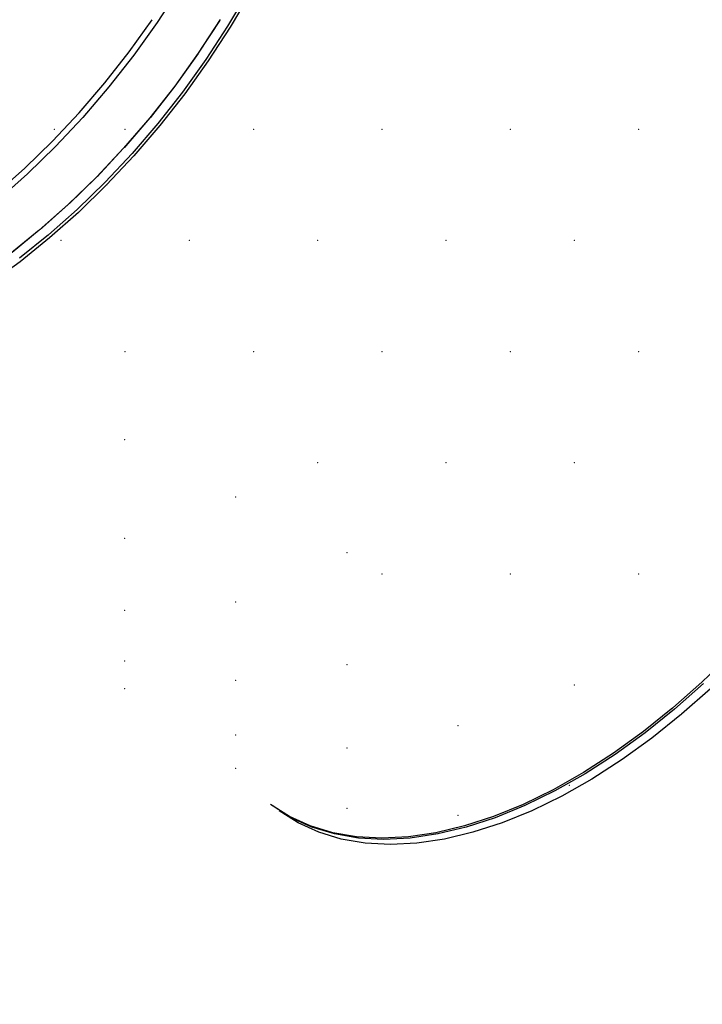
# Model space of a CAD drawing. Header units: millimetres. Extents: x 1798021 to 1815325, y -2500 to 6534.
# Tile 42 of 98: x 1805442 to 1805575, y 4723 to 4914. Entities that reach past the tile are written whole.
import ezdxf

# ---------------------------------------------------------------- set-up
doc = ezdxf.new("R2010")
doc.units = ezdxf.units.MM
doc.header["$MEASUREMENT"] = 0
doc.linetypes.add('Wipeout_Contour', pattern=[1000, 0, -1000])
for name, color, linetype in [('3 - SVĚTLA.3D', 7, 'Continuous'), ('4 - PRVKY ZÁMEČNICKÉ.3D', 7, 'Continuous'), ('Nové_4 - ZDIVO - STĚNY NENOSNÉ.3D', 7, 'Continuous'), ('Nové_Výplně - Povrchové', 7, 'Continuous'), ('Výplně - Povrchové', 7, 'Continuous')]:
    doc.layers.add(name, color=color, linetype=linetype)

# ---------------------------------------------------------------- blocks, each defined once
blk = doc.blocks.new('Řez_16', base_point=(1118812.4, 0))
at = {"color": 254, "linetype": 'Wipeout_Contour', "lineweight": 0, "ltscale": 287125239.6871727}
blk.add_wipeout([(1803569.96, 4604.29), (1803525.66, 4536.08), (1803600.03, 4385.91), (1808975.02, 5237.22), (1808974.93, 5239.5), (1808975.11, 5243.28), (1808975.65, 5246.61), (1808976.55, 5249.45), (1808977.79, 5251.81), (1808979.37, 5253.65), (1808981.29, 5254.98), (1808982.91, 5255.98), (1808983.01, 5256.01), (1808983.32, 5256.23), (1809116.02, 5337.76), (1805901.11, 4943.02), (1805926.98, 4927.12), (1805927.29, 4926.9), (1805927.39, 4926.87), (1805929.02, 4925.87), (1805930.93, 4924.54), (1805932.51, 4922.7), (1805933.76, 4920.34), (1805934.65, 4917.5), (1805935.19, 4914.17), (1805935.37, 4910.4), (1805935.2, 4906.19), (1805934.67, 4901.57), (1805933.78, 4896.58), (1805932.55, 4891.24), (1805930.97, 4885.58), (1805929.06, 4879.65), (1805926.84, 4873.47), (1805924.31, 4867.1), (1805921.48, 4860.55), (1805918.39, 4853.88), (1805915.04, 4847.13), (1805911.46, 4840.33), (1805907.67, 4833.54), (1805903.69, 4826.79), (1805899.55, 4820.12), (1805895.27, 4813.57), (1805890.88, 4807.19), (1805886.4, 4801.02), (1805881.87, 4795.08), (1805877.31, 4789.43), (1805872.75, 4784.09), (1805868.22, 4779.1), (1805863.74, 4774.48), (1805859.35, 4770.27), (1805855.07, 4766.49), (1805850.92, 4763.17), (1805846.94, 4760.32), (1805843.14, 4757.97), (1805839.56, 4756.12), (1805836.2, 4754.8), (1805833.1, 4754), (1805830.27, 4753.73), (1805827.74, 4754), (1805825.5, 4754.8), (1805823.88, 4755.8), (1805823.56, 4756.01), (1805823.47, 4756.05), (1805674.54, 4847.55), (1805672.67, 4848.84), (1805672.1, 4849.05), (1805662.34, 4855.05), (1805660.42, 4856.37), (1805658.84, 4858.22), (1805657.6, 4860.57), (1805656.7, 4863.42), (1805656.16, 4866.74), (1805655.98, 4870.52), (1805656.15, 4874.73), (1805656.69, 4879.35), (1805657.57, 4884.34), (1805658.81, 4889.68), (1805660.38, 4895.33), (1805662.29, 4901.27), (1805664.51, 4907.44), (1805667.05, 4913.82), (1805667.25, 4914.3), (1805621.97, 4908.74), (1805623.24, 4906.19), (1805624.91, 4901.57), (1805626.12, 4896.58), (1805626.89, 4891.24), (1805627.19, 4885.58), (1805627.03, 4879.65), (1805626.41, 4873.47), (1805625.34, 4867.1), (1805623.81, 4860.55), (1805621.85, 4853.88), (1805619.46, 4847.13), (1805616.65, 4840.33), (1805613.45, 4833.54), (1805609.87, 4826.79), (1805605.93, 4820.12), (1805601.67, 4813.57), (1805597.1, 4807.19), (1805592.25, 4801.02), (1805587.16, 4795.08), (1805581.86, 4789.43), (1805576.37, 4784.09), (1805570.74, 4779.1), (1805564.99, 4774.48), (1805559.17, 4770.27), (1805553.3, 4766.49), (1805547.43, 4763.17), (1805541.58, 4760.32), (1805535.81, 4757.97), (1805530.13, 4756.12), (1805524.6, 4754.8), (1805519.23, 4754), (1805514.07, 4753.73), (1805509.14, 4754), (1805504.48, 4754.8), (1805500.12, 4756.12), (1805496.08, 4757.97), (1805492.39, 4760.32), (1805491.06, 4761.32), (1805490.88, 4761.47), (1805490.73, 4761.57), (1805369.32, 4853.07), (1805368.26, 4853.98), (1805367.33, 4854.57), (1805359.37, 4860.57), (1805356.05, 4863.42), (1805353.11, 4866.74), (1805350.59, 4870.52), (1805348.49, 4874.73), (1805348.34, 4875.15), (1805203.57, 4857.37), (1805200.87, 4850.4), (1805197.56, 4843.28), (1805193.79, 4836.4), (1805189.59, 4829.78), (1805184.96, 4823.47), (1805179.95, 4817.52), (1805174.59, 4811.95), (1805168.91, 4806.8), (1805162.94, 4802.1), (1805156.72, 4797.89), (1805150.29, 4794.18), (1805143.69, 4791.01), (1805136.96, 4788.38), (1805130.14, 4786.33), (1805123.27, 4784.85), (1805116.4, 4783.95), (1805109.57, 4783.66), (1805102.81, 4783.95), (1805096.18, 4784.85), (1805089.71, 4786.33), (1805083.44, 4788.38), (1805077.41, 4791.01), (1805076.44, 4791.53), (1805076.24, 4791.64), (1805076.2, 4791.66), (1805002.45, 4831.18)], dxfattribs=at).dxf.layer = 'Výplně - Povrchové'
at = {"color": 254, "linetype": 'Wipeout_Contour', "lineweight": 0, "ltscale": 10843146.4861059}
blk.add_wipeout([(1808975.02, 5237.22), (1803600.03, 4385.91), (1803604.58, 4376.71), (1808976.2, 5227.49), (1808975.64, 5230.68), (1808975.1, 5235.29)], dxfattribs=at).dxf.layer = 'Výplně - Povrchové'
blk = doc.blocks.new('Řez_20', base_point=(1118812.4, 0))
at = {"color": 254, "linetype": 'Wipeout_Contour', "lineweight": 0, "ltscale": 412533108.0059386}
blk.add_wipeout([(1800920.22, 500), (1804497.49, 500), (1804497.49, 2600), (1805397.49, 2600), (1805397.49, 500), (1806676.49, 500), (1806676.49, 502.46), (1806976.49, 502.46), (1806976.49, 500), (1809927.49, 500), (1809927.49, 2600), (1810827.49, 2600), (1810827.49, 500), (1812755.49, 500), (1812755.49, 2087.56), (1811335.88, 5601.22), (1810067.73, 5400.37), (1810067.73, 5390.19), (1810003.47, 5390.19), (1809952.96, 5382.19), (1809956.06, 5382.19), (1809956.06, 5304.84), (1809959.69, 5298.21), (1809962.99, 5291.1), (1809965.82, 5283.8), (1809968.14, 5276.36), (1809969.95, 5268.83), (1809971.23, 5261.25), (1809971.98, 5253.67), (1809972.19, 5246.14), (1809971.86, 5238.7), (1809970.99, 5231.4), (1809969.59, 5224.29), (1809967.67, 5217.4), (1809965.23, 5210.78), (1809962.3, 5204.47), (1809958.89, 5198.52), (1809955.02, 5192.95), (1809950.71, 5187.8), (1809946, 5183.11), (1809940.91, 5178.89), (1809935.48, 5175.19), (1809929.73, 5172.01), (1809923.93, 5168.9), (1809923.73, 5168.82), (1809922.48, 5168.13), (1809834.1, 5120.76), (1809834.07, 5120.75), (1809833.86, 5120.63), (1809832.89, 5120.12), (1809826.87, 5117.49), (1809820.6, 5115.43), (1809814.13, 5113.95), (1809807.49, 5113.06), (1809800.74, 5112.76), (1809793.9, 5113.06), (1809787.03, 5113.95), (1809780.16, 5115.43), (1809773.34, 5117.49), (1809766.61, 5120.12), (1809760.01, 5123.29), (1809753.58, 5127), (1809747.36, 5131.21), (1809741.39, 5135.91), (1809735.71, 5141.06), (1809730.35, 5146.63), (1809725.34, 5152.58), (1809720.72, 5158.89), (1809716.51, 5165.5), (1809712.74, 5172.39), (1809709.43, 5179.51), (1809706.61, 5186.81), (1809704.28, 5194.25), (1809702.48, 5201.78), (1809701.19, 5209.36), (1809700.45, 5216.94), (1809700.24, 5224.47), (1809700.57, 5231.91), (1809701.43, 5239.21), (1809702.83, 5246.32), (1809704.76, 5253.21), (1809707.19, 5259.83), (1809710.13, 5266.13), (1809713.54, 5272.09), (1809717.41, 5277.66), (1809721.71, 5282.81), (1809726.42, 5287.5), (1809731.51, 5291.72), (1809736.95, 5295.42), (1809742.7, 5298.6), (1809743.66, 5299.11), (1809743.7, 5299.13), (1809743.91, 5299.24), (1809774.39, 5315.58), (1809774.39, 5353.91), (1809533.29, 5315.72), (1809533.29, 5305.87), (1809535.67, 5302.83), (1809540.24, 5296.45), (1809544.51, 5289.91), (1809548.44, 5283.24), (1809552.02, 5276.49), (1809555.22, 5269.69), (1809558.03, 5262.9), (1809560.42, 5256.14), (1809562.39, 5249.47), (1809563.91, 5242.93), (1809564.99, 5236.55), (1809565.61, 5230.37), (1809565.77, 5224.44), (1809565.46, 5218.79), (1809564.7, 5213.45), (1809563.48, 5208.45), (1809561.82, 5203.84), (1809559.72, 5199.63), (1809557.19, 5195.85), (1809554.26, 5192.53), (1809550.93, 5189.68), (1809542.97, 5183.68), (1809542.04, 5183.09), (1809540.98, 5182.18), (1809419.57, 5090.68), (1809419.42, 5090.58), (1809419.24, 5090.43), (1809417.92, 5089.43), (1809414.22, 5087.08), (1809410.18, 5085.23), (1809405.82, 5083.91), (1809401.16, 5083.11), (1809396.23, 5082.84), (1809391.07, 5083.11), (1809385.71, 5083.91), (1809380.17, 5085.23), (1809374.5, 5087.08), (1809368.72, 5089.43), (1809362.88, 5092.28), (1809357, 5095.6), (1809351.14, 5099.38), (1809345.31, 5103.59), (1809339.56, 5108.2), (1809333.93, 5113.2), (1809328.44, 5118.54), (1809323.14, 5124.19), (1809318.05, 5130.12), (1809313.2, 5136.3), (1809308.63, 5142.68), (1809304.37, 5149.22), (1809300.44, 5155.89), (1809296.86, 5162.65), (1809293.65, 5169.44), (1809290.85, 5176.24), (1809288.45, 5182.99), (1809286.49, 5189.66), (1809284.96, 5196.2), (1809283.89, 5202.58), (1809283.27, 5208.76), (1809283.11, 5214.69), (1809283.42, 5220.35), (1809284.18, 5225.69), (1809285.4, 5230.68), (1809287.06, 5235.29), (1809289.16, 5239.5), (1809291.69, 5243.28), (1809294.62, 5246.6), (1809297.95, 5249.45), (1809299.27, 5250.45), (1809299.43, 5250.55), (1809299.6, 5250.7), (1809346.65, 5286.16), (1809231.35, 5267.9), (1809233.99, 5262.9), (1809237.34, 5256.14), (1809240.43, 5249.47), (1809243.26, 5242.93), (1809245.79, 5236.55), (1809248.01, 5230.37), (1809249.92, 5224.44), (1809251.5, 5218.79), (1809252.73, 5213.45), (1809253.62, 5208.45), (1809254.15, 5203.84), (1809254.32, 5199.63), (1809254.14, 5195.85), (1809253.6, 5192.53), (1809252.71, 5189.68), (1809251.46, 5187.33), (1809249.88, 5185.48), (1809247.97, 5184.16), (1809238.2, 5178.16), (1809237.63, 5177.95), (1809235.76, 5176.66), (1809086.83, 5085.16), (1809086.74, 5085.12), (1809086.43, 5084.91), (1809084.8, 5083.91), (1809082.57, 5083.11), (1809080.03, 5082.84), (1809077.2, 5083.11), (1809074.1, 5083.91), (1809070.74, 5085.23), (1809067.16, 5087.08), (1809063.36, 5089.43), (1809059.38, 5092.28), (1809055.23, 5095.6), (1809050.95, 5099.38), (1809046.56, 5103.59), (1809042.08, 5108.2), (1809037.55, 5113.2), (1809032.99, 5118.54), (1809028.43, 5124.19), (1809023.9, 5130.12), (1809019.42, 5136.3), (1809015.03, 5142.68), (1809010.75, 5149.22), (1809006.61, 5155.89), (1809002.63, 5162.65), (1808998.84, 5169.44), (1808995.26, 5176.24), (1808991.91, 5182.99), (1808988.82, 5189.66), (1808986, 5196.2), (1808983.46, 5202.58), (1808981.24, 5208.76), (1808979.33, 5214.69), (1808977.76, 5220.35), (1808976.52, 5225.69), (1808976.2, 5227.49), (1803604.58, 4376.71)], dxfattribs=at).dxf.layer = 'Nové_Výplně - Povrchové'
blk = doc.blocks.new('Řez_63', base_point=(1118812.4, 0))
at = {"color": 254, "linetype": 'Wipeout_Contour', "lineweight": 0, "ltscale": 9027859.914567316}
blk.add_wipeout([(1805515.8, 4979.73), (1805515.8, 4974.96), (1805598.23, 4912.84), (1805596.33, 4915.47), (1805600.4, 4915.97)], dxfattribs=at).dxf.layer = 'Výplně - Povrchové'
at = {"color": 254, "linetype": 'Wipeout_Contour', "lineweight": 0, "ltscale": 7221925.812758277}
blk.add_wipeout([(1805472.92, 4920.37), (1805468.65, 4913.82), (1805476.61, 4907.82), (1805480.88, 4914.37)], dxfattribs=at).dxf.layer = 'Výplně - Povrchové'
at = {"color": 254, "linetype": 'Wipeout_Contour', "lineweight": 0, "ltscale": 12639135.31396117}
blk.add_wipeout([(1805515.8, 4974.96), (1805515.8, 4969.54), (1805625.53, 4886.83), (1805625.23, 4892.49), (1805606.22, 4906.81), (1805602.41, 4906.34), (1805598.23, 4912.84)], dxfattribs=at).dxf.layer = 'Výplně - Povrchové'
at = {"color": 254, "linetype": 'Wipeout_Contour', "lineweight": 0, "ltscale": 7221908.076411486}
blk.add_wipeout([(1805468.65, 4913.82), (1805464.08, 4907.44), (1805472.05, 4901.44), (1805476.61, 4907.82)], dxfattribs=at).dxf.layer = 'Výplně - Povrchové'
at = {"color": 254, "linetype": 'Wipeout_Contour', "lineweight": 0, "ltscale": 7222309.379344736}
blk.add_wipeout([(1805515.8, 4963.48), (1805625.37, 4880.9), (1805625.53, 4886.83), (1805515.8, 4969.54)], dxfattribs=at).dxf.layer = 'Výplně - Povrchové'
at = {"color": 254, "linetype": 'Wipeout_Contour', "lineweight": 0, "ltscale": 7221889.182776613}
blk.add_wipeout([(1805464.08, 4907.44), (1805459.24, 4901.27), (1805467.2, 4895.27), (1805472.05, 4901.44)], dxfattribs=at).dxf.layer = 'Výplně - Povrchové'
at = {"color": 254, "linetype": 'Wipeout_Contour', "lineweight": 0, "ltscale": 7222308.539866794}
blk.add_wipeout([(1805515.8, 4963.48), (1805515.8, 4956.84), (1805624.76, 4874.72), (1805625.37, 4880.9)], dxfattribs=at).dxf.layer = 'Výplně - Povrchové'
at = {"color": 254, "linetype": 'Wipeout_Contour', "lineweight": 0, "ltscale": 7221869.248330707}
blk.add_wipeout([(1805459.24, 4901.27), (1805454.15, 4895.33), (1805462.11, 4889.33), (1805467.2, 4895.27)], dxfattribs=at).dxf.layer = 'Výplně - Povrchové'
at = {"color": 254, "linetype": 'Wipeout_Contour', "lineweight": 0, "ltscale": 7222306.779349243}
blk.add_wipeout([(1805515.8, 4956.84), (1805515.8, 4949.65), (1805623.68, 4868.35), (1805624.76, 4874.72)], dxfattribs=at).dxf.layer = 'Výplně - Povrchové'
at = {"color": 254, "linetype": 'Wipeout_Contour', "lineweight": 0, "ltscale": 7221848.395966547}
blk.add_wipeout([(1805454.15, 4895.33), (1805448.85, 4889.68), (1805456.81, 4883.68), (1805462.11, 4889.33)], dxfattribs=at).dxf.layer = 'Výplně - Povrchové'
at = {"color": 254, "linetype": 'Wipeout_Contour', "lineweight": 0, "ltscale": 7222304.108724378}
blk.add_wipeout([(1805623.68, 4868.35), (1805515.8, 4949.65), (1805515.8, 4941.96), (1805622.16, 4861.8)], dxfattribs=at).dxf.layer = 'Výplně - Povrchové'
at = {"color": 254, "linetype": 'Wipeout_Contour', "lineweight": 0, "ltscale": 7221826.754235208}
blk.add_wipeout([(1805448.85, 4889.68), (1805443.36, 4884.34), (1805451.32, 4878.34), (1805456.81, 4883.68)], dxfattribs=at).dxf.layer = 'Výplně - Povrchové'
at = {"color": 254, "linetype": 'Wipeout_Contour', "lineweight": 0, "ltscale": 7222300.544523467}
blk.add_wipeout([(1805515.8, 4933.81), (1805620.19, 4855.13), (1805622.16, 4861.8), (1805515.8, 4941.96)], dxfattribs=at).dxf.layer = 'Výplně - Povrchové'
at = {"color": 254, "linetype": 'Wipeout_Contour', "lineweight": 0, "ltscale": 7221804.456553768}
blk.add_wipeout([(1805443.36, 4884.34), (1805437.72, 4879.35), (1805445.69, 4873.35), (1805451.32, 4878.34)], dxfattribs=at).dxf.layer = 'Výplně - Povrchové'
at = {"color": 254, "linetype": 'Wipeout_Contour', "lineweight": 0, "ltscale": 7222296.108794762}
blk.add_wipeout([(1805620.19, 4855.13), (1805515.8, 4933.81), (1805515.8, 4925.25), (1805617.8, 4848.38)], dxfattribs=at).dxf.layer = 'Výplně - Povrchové'
at = {"color": 254, "linetype": 'Wipeout_Contour', "lineweight": 0, "ltscale": 7221781.640383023}
blk.add_wipeout([(1805437.72, 4879.35), (1805431.98, 4874.73), (1805439.94, 4868.73), (1805445.69, 4873.35)], dxfattribs=at).dxf.layer = 'Výplně - Povrchové'
at = {"color": 254, "linetype": 'Wipeout_Contour', "lineweight": 0, "ltscale": 144434248.2675597}
blk.add_wipeout([(1805350.17, 4899.05), (1805350.01, 4893.24), (1805350.31, 4887.7), (1805351.06, 4882.46), (1805352.25, 4877.57), (1805353.88, 4873.05), (1805355.94, 4868.92), (1805358.42, 4865.22), (1805361.29, 4861.96), (1805362.43, 4860.99), (1805364.19, 4859.87), (1805368.15, 4858.06), (1805372.43, 4856.76), (1805376.99, 4855.97), (1805381.82, 4855.71), (1805386.88, 4855.97), (1805392.14, 4856.76), (1805397.56, 4858.06), (1805403.12, 4859.87), (1805408.78, 4862.17), (1805414.51, 4864.96), (1805420.27, 4868.22), (1805426.02, 4871.92), (1805431.72, 4876.05), (1805437.36, 4880.57), (1805442.88, 4885.46), (1805448.26, 4890.7), (1805453.45, 4896.24), (1805458.44, 4902.05), (1805463.19, 4908.11), (1805467.67, 4914.36), (1805471.85, 4920.77), (1805475.7, 4927.31), (1805479.21, 4933.92), (1805482.35, 4940.58), (1805485.1, 4947.24), (1805487.45, 4953.86), (1805489.37, 4960.4), (1805490.87, 4966.81), (1805491.92, 4973.06), (1805492.52, 4979.11), (1805492.68, 4984.93), (1805492.38, 4990.47), (1805491.63, 4995.7), (1805490.44, 5000.6), (1805488.81, 5005.12), (1805486.75, 5009.25), (1805484.27, 5012.95), (1805481.4, 5016.2), (1805480.26, 5017.18), (1805478.5, 5018.3), (1805474.54, 5020.11), (1805470.27, 5021.41), (1805465.7, 5022.19), (1805460.87, 5022.45), (1805455.81, 5022.19), (1805450.56, 5021.41), (1805445.13, 5020.11), (1805439.57, 5018.3), (1805433.91, 5015.99), (1805428.18, 5013.2), (1805422.43, 5009.95), (1805416.68, 5006.25), (1805410.97, 5002.12), (1805405.34, 4997.6), (1805399.81, 4992.7), (1805394.44, 4987.47), (1805389.24, 4981.93), (1805384.25, 4976.11), (1805379.5, 4970.06), (1805375.03, 4963.81), (1805370.85, 4957.4), (1805366.99, 4950.86), (1805363.48, 4944.24), (1805360.34, 4937.58), (1805357.59, 4930.92), (1805355.25, 4924.31), (1805353.32, 4917.77), (1805351.83, 4911.36), (1805350.77, 4905.11)], dxfattribs=at).dxf.layer = 'Výplně - Povrchové'
at = {"color": 254, "linetype": 'Wipeout_Contour', "lineweight": 0, "ltscale": 9027804.751691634}
blk.add_wipeout([(1805515.8, 4923.08), (1805506.85, 4923.08), (1805614.99, 4841.58), (1805617.8, 4848.38), (1805515.8, 4925.25)], dxfattribs=at).dxf.layer = 'Výplně - Povrchové'
at = {"color": 254, "linetype": 'Wipeout_Contour', "lineweight": 0, "ltscale": 7222237.171545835}
blk.add_wipeout([(1805493.59, 4933.08), (1805490.38, 4926.29), (1805611.79, 4834.79), (1805614.99, 4841.58)], dxfattribs=at).dxf.layer = 'Výplně - Povrchové'
at = {"color": 254, "linetype": 'Wipeout_Contour', "lineweight": 0, "ltscale": 10832939.38396027}
blk.add_wipeout([(1805480.79, 4914.23), (1805482.33, 4913.07), (1805486.23, 4919.67), (1805484.69, 4920.83), (1805483.88, 4919.45), (1805480.88, 4914.37)], dxfattribs=at).dxf.layer = 'Výplně - Povrchové'
at = {"color": 254, "linetype": 'Wipeout_Contour', "lineweight": 0, "ltscale": 7222223.532023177}
blk.add_wipeout([(1805490.38, 4926.29), (1805486.8, 4919.54), (1805608.21, 4828.04), (1805611.79, 4834.79)], dxfattribs=at).dxf.layer = 'Výplně - Povrchové'
at = {"color": 254, "linetype": 'Wipeout_Contour', "lineweight": 0, "ltscale": 9027428.284554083}
blk.add_wipeout([(1805476.61, 4907.82), (1805476.57, 4907.75), (1805478.11, 4906.59), (1805482.33, 4913.07), (1805480.79, 4914.23)], dxfattribs=at).dxf.layer = 'Výplně - Povrchové'
at = {"color": 254, "linetype": 'Wipeout_Contour', "lineweight": 0, "ltscale": 7222208.431223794}
blk.add_wipeout([(1805482.87, 4912.87), (1805604.27, 4821.37), (1805608.21, 4828.04), (1805486.8, 4919.54)], dxfattribs=at).dxf.layer = 'Výplně - Povrchové'
at = {"color": 254, "linetype": 'Wipeout_Contour', "lineweight": 0, "ltscale": 7221926.948012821}
blk.add_wipeout([(1805476.57, 4907.75), (1805472.04, 4901.44), (1805473.59, 4900.27), (1805478.11, 4906.59)], dxfattribs=at).dxf.layer = 'Výplně - Povrchové'
at = {"color": 254, "linetype": 'Wipeout_Contour', "lineweight": 0, "ltscale": 7222191.962245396}
blk.add_wipeout([(1805482.87, 4912.87), (1805478.6, 4906.32), (1805600.01, 4814.82), (1805604.27, 4821.37)], dxfattribs=at).dxf.layer = 'Výplně - Povrchové'
at = {"color": 254, "linetype": 'Wipeout_Contour', "lineweight": 0, "ltscale": 7221908.243231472}
blk.add_wipeout([(1805472.04, 4901.44), (1805467.25, 4895.33), (1805468.79, 4894.16), (1805473.59, 4900.27)], dxfattribs=at).dxf.layer = 'Výplně - Povrchové'
at = {"color": 254, "linetype": 'Wipeout_Contour', "lineweight": 0, "ltscale": 7222174.226619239}
blk.add_wipeout([(1805478.6, 4906.32), (1805474.04, 4899.94), (1805595.44, 4808.44), (1805600.01, 4814.82)], dxfattribs=at).dxf.layer = 'Výplně - Povrchové'
at = {"color": 254, "linetype": 'Wipeout_Contour', "lineweight": 0, "ltscale": 9027362.091785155}
blk.add_wipeout([(1805467.2, 4895.27), (1805462.21, 4889.45), (1805463.75, 4888.29), (1805468.79, 4894.16), (1805467.25, 4895.33)], dxfattribs=at).dxf.layer = 'Výplně - Povrchové'
at = {"color": 254, "linetype": 'Wipeout_Contour', "lineweight": 0, "ltscale": 7222155.333684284}
blk.add_wipeout([(1805469.19, 4893.77), (1805590.6, 4802.27), (1805595.44, 4808.44), (1805474.04, 4899.94)], dxfattribs=at).dxf.layer = 'Výplně - Povrchové'
at = {"color": 254, "linetype": 'Wipeout_Contour', "lineweight": 0, "ltscale": 10832800.77133958}
blk.add_wipeout([(1805457.38, 4884.29), (1805456.96, 4883.85), (1805458.5, 4882.69), (1805463.75, 4888.29), (1805462.21, 4889.45), (1805462.11, 4889.33)], dxfattribs=at).dxf.layer = 'Výplně - Povrchové'
at = {"color": 254, "linetype": 'Wipeout_Contour', "lineweight": 0, "ltscale": 7222135.399913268}
blk.add_wipeout([(1805464.1, 4887.83), (1805585.51, 4796.33), (1805590.6, 4802.27), (1805469.19, 4893.77)], dxfattribs=at).dxf.layer = 'Výplně - Povrchové'
at = {"color": 254, "linetype": 'Wipeout_Contour', "lineweight": 0, "ltscale": 9027309.620968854}
blk.add_wipeout([(1805451.54, 4878.55), (1805453.07, 4877.4), (1805458.5, 4882.69), (1805456.96, 4883.85), (1805456.81, 4883.68)], dxfattribs=at).dxf.layer = 'Výplně - Povrchové'
at = {"color": 254, "linetype": 'Wipeout_Contour', "lineweight": 0, "ltscale": 7222114.548194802}
blk.add_wipeout([(1805458.8, 4882.18), (1805580.2, 4790.68), (1805585.51, 4796.33), (1805464.1, 4887.83)], dxfattribs=at).dxf.layer = 'Výplně - Povrchové'
at = {"color": 254, "linetype": 'Wipeout_Contour', "lineweight": 0, "ltscale": 9027282.069063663}
blk.add_wipeout([(1805445.97, 4873.6), (1805447.49, 4872.46), (1805453.07, 4877.4), (1805451.54, 4878.55), (1805451.32, 4878.34)], dxfattribs=at).dxf.layer = 'Výplně - Povrchové'
at = {"color": 254, "linetype": 'Wipeout_Contour', "lineweight": 0, "ltscale": 7222092.907075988}
blk.add_wipeout([(1805458.8, 4882.18), (1805453.31, 4876.84), (1805574.71, 4785.34), (1805580.2, 4790.68)], dxfattribs=at).dxf.layer = 'Výplně - Povrchové'
at = {"color": 254, "linetype": 'Wipeout_Contour', "lineweight": 0, "ltscale": 9027253.865259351}
blk.add_wipeout([(1805440.3, 4869.02), (1805441.8, 4867.89), (1805447.49, 4872.46), (1805445.97, 4873.6), (1805445.69, 4873.35)], dxfattribs=at).dxf.layer = 'Výplně - Povrchové'
at = {"color": 254, "linetype": 'Wipeout_Contour', "lineweight": 0, "ltscale": 7222070.609970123}
blk.add_wipeout([(1805447.68, 4871.85), (1805569.08, 4780.35), (1805574.71, 4785.34), (1805453.31, 4876.84)], dxfattribs=at).dxf.layer = 'Výplně - Povrchové'
at = {"color": 254, "linetype": 'Wipeout_Contour', "lineweight": 0, "ltscale": 7222047.794334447}
blk.add_wipeout([(1805447.68, 4871.85), (1805441.93, 4867.23), (1805563.33, 4775.73), (1805569.08, 4780.35)], dxfattribs=at).dxf.layer = 'Výplně - Povrchové'
at = {"color": 254, "linetype": 'Wipeout_Contour', "lineweight": 0, "ltscale": 7222024.600822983}
blk.add_wipeout([(1805441.93, 4867.23), (1805436.1, 4863.02), (1805557.51, 4771.52), (1805563.33, 4775.73)], dxfattribs=at).dxf.layer = 'Výplně - Povrchové'
at = {"color": 254, "linetype": 'Wipeout_Contour', "lineweight": 0, "ltscale": 7222316.901723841}
blk.add_wipeout([(1805575.05, 4785.09), (1805569.41, 4780.1), (1805570.74, 4779.1), (1805576.37, 4784.09)], dxfattribs=at).dxf.layer = 'Výplně - Povrchové'
at = {"color": 254, "linetype": 'Wipeout_Contour', "lineweight": 0, "ltscale": 7222001.172428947}
blk.add_wipeout([(1805436.1, 4863.02), (1805430.23, 4859.24), (1805551.64, 4767.74), (1805557.51, 4771.52)], dxfattribs=at).dxf.layer = 'Výplně - Povrchové'
at = {"color": 254, "linetype": 'Wipeout_Contour', "lineweight": 0, "ltscale": 7222294.086583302}
blk.add_wipeout([(1805569.41, 4780.1), (1805563.66, 4775.48), (1805564.99, 4774.48), (1805570.74, 4779.1)], dxfattribs=at).dxf.layer = 'Výplně - Povrchové'
at = {"color": 254, "linetype": 'Wipeout_Contour', "lineweight": 0, "ltscale": 7221977.653556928}
blk.add_wipeout([(1805430.23, 4859.24), (1805424.36, 4855.92), (1805545.77, 4764.42), (1805551.64, 4767.74)], dxfattribs=at).dxf.layer = 'Výplně - Povrchové'
at = {"color": 254, "linetype": 'Wipeout_Contour', "lineweight": 0, "ltscale": 7222270.893526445}
blk.add_wipeout([(1805563.66, 4775.48), (1805557.84, 4771.27), (1805559.17, 4770.27), (1805564.99, 4774.48)], dxfattribs=at).dxf.layer = 'Výplně - Povrchové'
at = {"color": 254, "linetype": 'Wipeout_Contour', "lineweight": 0, "ltscale": 7221954.189235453}
blk.add_wipeout([(1805418.52, 4853.07), (1805539.92, 4761.57), (1805545.77, 4764.42), (1805424.36, 4855.92)], dxfattribs=at).dxf.layer = 'Výplně - Povrchové'
at = {"color": 254, "linetype": 'Wipeout_Contour', "lineweight": 0, "ltscale": 7222247.465534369}
blk.add_wipeout([(1805551.97, 4767.49), (1805553.3, 4766.49), (1805559.17, 4770.27), (1805557.84, 4771.27)], dxfattribs=at).dxf.layer = 'Výplně - Povrchové'
at = {"color": 254, "linetype": 'Wipeout_Contour', "lineweight": 0, "ltscale": 7221930.924080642}
blk.add_wipeout([(1805418.52, 4853.07), (1805412.74, 4850.72), (1805534.15, 4759.22), (1805539.92, 4761.57)], dxfattribs=at).dxf.layer = 'Výplně - Povrchové'
at = {"color": 254, "linetype": 'Wipeout_Contour', "lineweight": 0, "ltscale": 7222223.947037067}
blk.add_wipeout([(1805551.97, 4767.49), (1805546.1, 4764.17), (1805547.43, 4763.17), (1805553.3, 4766.49)], dxfattribs=at).dxf.layer = 'Výplně - Povrchové'
at = {"color": 254, "linetype": 'Wipeout_Contour', "lineweight": 0, "ltscale": 7221908.001554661}
blk.add_wipeout([(1805407.07, 4848.87), (1805528.47, 4757.37), (1805534.15, 4759.22), (1805412.74, 4850.72)], dxfattribs=at).dxf.layer = 'Výplně - Povrchové'
at = {"color": 254, "linetype": 'Wipeout_Contour', "lineweight": 0, "ltscale": 7222200.483023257}
blk.add_wipeout([(1805546.1, 4764.17), (1805540.26, 4761.32), (1805541.58, 4760.32), (1805547.43, 4763.17)], dxfattribs=at).dxf.layer = 'Výplně - Povrchové'
at = {"color": 254, "linetype": 'Wipeout_Contour', "lineweight": 0, "ltscale": 7221885.562961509}
blk.add_wipeout([(1805401.53, 4847.55), (1805522.94, 4756.05), (1805528.47, 4757.37), (1805407.07, 4848.87)], dxfattribs=at).dxf.layer = 'Výplně - Povrchové'
at = {"color": 254, "linetype": 'Wipeout_Contour', "lineweight": 0, "ltscale": 7222177.218143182}
blk.add_wipeout([(1805540.26, 4761.32), (1805534.48, 4758.97), (1805535.81, 4757.97), (1805541.58, 4760.32)], dxfattribs=at).dxf.layer = 'Výplně - Povrchové'
at = {"color": 254, "linetype": 'Wipeout_Contour', "lineweight": 0, "ltscale": 7221863.746638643}
blk.add_wipeout([(1805396.17, 4846.75), (1805517.57, 4755.25), (1805522.94, 4756.05), (1805401.53, 4847.55)], dxfattribs=at).dxf.layer = 'Výplně - Povrchové'
at = {"color": 254, "linetype": 'Wipeout_Contour', "lineweight": 0, "ltscale": 7222154.295834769}
blk.add_wipeout([(1805528.81, 4757.12), (1805530.13, 4756.12), (1805535.81, 4757.97), (1805534.48, 4758.97)], dxfattribs=at).dxf.layer = 'Výplně - Povrchové'
at = {"color": 254, "linetype": 'Wipeout_Contour', "lineweight": 0, "ltscale": 7221842.687087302}
blk.add_wipeout([(1805391.01, 4846.48), (1805512.41, 4754.98), (1805517.57, 4755.25), (1805396.17, 4846.75)], dxfattribs=at).dxf.layer = 'Výplně - Povrchové'
at = {"color": 254, "linetype": 'Wipeout_Contour', "lineweight": 0, "ltscale": 7222131.857404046}
blk.add_wipeout([(1805528.81, 4757.12), (1805523.27, 4755.8), (1805524.6, 4754.8), (1805530.13, 4756.12)], dxfattribs=at).dxf.layer = 'Výplně - Povrchové'
at = {"color": 254, "linetype": 'Wipeout_Contour', "lineweight": 0, "ltscale": 7221822.514144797}
blk.add_wipeout([(1805391.01, 4846.48), (1805386.08, 4846.75), (1805507.48, 4755.25), (1805512.41, 4754.98)], dxfattribs=at).dxf.layer = 'Výplně - Povrchové'
at = {"color": 254, "linetype": 'Wipeout_Contour', "lineweight": 0, "ltscale": 7222110.041189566}
blk.add_wipeout([(1805523.27, 4755.8), (1805517.9, 4755), (1805519.23, 4754), (1805524.6, 4754.8)], dxfattribs=at).dxf.layer = 'Výplně - Povrchové'
at = {"color": 254, "linetype": 'Wipeout_Contour', "lineweight": 0, "ltscale": 7221803.352184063}
blk.add_wipeout([(1805386.08, 4846.75), (1805381.42, 4847.55), (1805502.83, 4756.05), (1805507.48, 4755.25)], dxfattribs=at).dxf.layer = 'Výplně - Povrchové'
at = {"color": 254, "linetype": 'Wipeout_Contour', "lineweight": 0, "ltscale": 7222088.981691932}
blk.add_wipeout([(1805512.74, 4754.73), (1805514.07, 4753.73), (1805519.23, 4754), (1805517.9, 4755)], dxfattribs=at).dxf.layer = 'Výplně - Povrchové'
at = {"color": 254, "linetype": 'Wipeout_Contour', "lineweight": 0, "ltscale": 7221785.319346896}
blk.add_wipeout([(1805381.42, 4847.55), (1805377.06, 4848.87), (1805498.46, 4757.37), (1805502.83, 4756.05)], dxfattribs=at).dxf.layer = 'Výplně - Povrchové'
at = {"color": 254, "linetype": 'Wipeout_Contour', "lineweight": 0, "ltscale": 7222068.808748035}
blk.add_wipeout([(1805512.74, 4754.73), (1805507.82, 4755), (1805509.14, 4754), (1805514.07, 4753.73)], dxfattribs=at).dxf.layer = 'Výplně - Povrchové'
at = {"color": 254, "linetype": 'Wipeout_Contour', "lineweight": 0, "ltscale": 7221768.526815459}
blk.add_wipeout([(1805373.02, 4850.72), (1805494.42, 4759.22), (1805498.46, 4757.37), (1805377.06, 4848.87)], dxfattribs=at).dxf.layer = 'Výplně - Povrchové'
at = {"color": 254, "linetype": 'Wipeout_Contour', "lineweight": 0, "ltscale": 7222049.646730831}
blk.add_wipeout([(1805507.82, 4755), (1805503.16, 4755.8), (1805504.48, 4754.8), (1805509.14, 4754)], dxfattribs=at).dxf.layer = 'Výplně - Povrchové'
at = {"color": 254, "linetype": 'Wipeout_Contour', "lineweight": 0, "ltscale": 7221753.078126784}
blk.add_wipeout([(1805373.02, 4850.72), (1805369.32, 4853.07), (1805490.73, 4761.57), (1805494.42, 4759.22)], dxfattribs=at).dxf.layer = 'Výplně - Povrchové'
at = {"color": 254, "linetype": 'Wipeout_Contour', "lineweight": 0, "ltscale": 7222031.613782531}
blk.add_wipeout([(1805498.79, 4757.12), (1805500.12, 4756.12), (1805504.48, 4754.8), (1805503.16, 4755.8)], dxfattribs=at).dxf.layer = 'Výplně - Povrchové'
at = {"layer": '3 - SVĚTLA.3D', "color": 7, "linetype": 'Continuous', "lineweight": 0}
for p in [(1805462.29, 4832.57), (1805483.94, 4821.43), (1805462.29, 4813.36), (1805483.94, 4800.99), (1805462.29, 4799.32), (1805462.29, 4789.5), (1805483.94, 4785.74), (1805462.29, 4784.12), (1805483.94, 4775.08), (1805483.94, 4768.6)]:
    blk.add_point(p, dxfattribs=at)
at = {"color": 254, "linetype": 'Wipeout_Contour', "lineweight": 0, "ltscale": 155269773.7509432}
blk.add_wipeout([(1805371.03, 4852.22), (1805368.26, 4853.98), (1805369.32, 4853.07), (1805373.02, 4850.72), (1805377.06, 4848.87), (1805381.42, 4847.55), (1805386.08, 4846.75), (1805391.01, 4846.48), (1805396.17, 4846.75), (1805401.53, 4847.55), (1805407.07, 4848.87), (1805412.74, 4850.72), (1805418.52, 4853.07), (1805424.36, 4855.92), (1805430.23, 4859.24), (1805436.1, 4863.02), (1805441.93, 4867.23), (1805447.68, 4871.85), (1805453.31, 4876.84), (1805458.8, 4882.18), (1805464.1, 4887.83), (1805469.19, 4893.77), (1805474.04, 4899.94), (1805478.6, 4906.32), (1805482.87, 4912.87), (1805486.8, 4919.54), (1805490.38, 4926.29), (1805493.59, 4933.08), (1805496.39, 4939.88), (1805498.79, 4946.63), (1805500.75, 4953.3), (1805502.28, 4959.85), (1805503.35, 4966.22), (1805503.97, 4972.4), (1805504.13, 4978.33), (1805503.82, 4983.99), (1805503.06, 4989.33), (1805501.84, 4994.32), (1805500.18, 4998.94), (1805498.08, 5003.15), (1805495.55, 5006.92), (1805492.62, 5010.25), (1805489.29, 5013.09), (1805488.36, 5013.69), (1805490.63, 5011.75), (1805493.56, 5008.42), (1805496.09, 5004.65), (1805496.58, 5003.65), (1805497.39, 5002.45), (1805499.47, 4998.28), (1805501.12, 4993.71), (1805502.32, 4988.76), (1805503.08, 4983.48), (1805503.38, 4977.88), (1805503.22, 4972.01), (1805502.61, 4965.89), (1805501.55, 4959.58), (1805500.04, 4953.1), (1805498.09, 4946.5), (1805495.72, 4939.81), (1805492.94, 4933.08), (1805489.77, 4926.36), (1805486.23, 4919.67), (1805482.33, 4913.07), (1805478.11, 4906.59), (1805473.59, 4900.27), (1805468.79, 4894.16), (1805463.75, 4888.29), (1805458.5, 4882.69), (1805453.07, 4877.4), (1805447.49, 4872.46), (1805441.8, 4867.89), (1805436.03, 4863.72), (1805430.23, 4859.98), (1805424.41, 4856.69), (1805418.63, 4853.87), (1805412.91, 4851.54), (1805407.29, 4849.72), (1805401.81, 4848.4), (1805396.5, 4847.61), (1805391.39, 4847.35), (1805386.51, 4847.61), (1805381.9, 4848.4), (1805380.23, 4848.91), (1805379.43, 4849.05), (1805375.07, 4850.37)], dxfattribs=at).dxf.layer = 'Výplně - Povrchové'
at = {"color": 254, "linetype": 'Wipeout_Contour', "lineweight": 0, "ltscale": 7222014.821085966}
blk.add_wipeout([(1805498.79, 4757.12), (1805494.75, 4758.97), (1805496.08, 4757.97), (1805500.12, 4756.12)], dxfattribs=at).dxf.layer = 'Výplně - Povrchové'
at = {"layer": '3 - SVĚTLA.3D', "color": 181, "linetype": 'Continuous', "lineweight": 30, "true_color": 0x9e3eff}
for p, q in [((1805472.92, 4920.37), (1805468.65, 4913.82)), ((1805486.23, 4919.67), (1805482.33, 4913.07)), ((1805486.8, 4919.54), (1805482.87, 4912.87)), ((1805463.19, 4908.11), (1805467.67, 4914.36)), ((1805480.88, 4914.37), (1805476.61, 4907.82)), ((1805468.65, 4913.82), (1805464.08, 4907.44)), ((1805482.33, 4913.07), (1805478.11, 4906.59)), ((1805482.87, 4912.87), (1805478.6, 4906.32)), ((1805458.44, 4902.05), (1805463.19, 4908.11)), ((1805464.08, 4907.44), (1805459.24, 4901.27)), ((1805476.61, 4907.82), (1805472.05, 4901.44)), ((1805478.11, 4906.59), (1805473.59, 4900.27)), ((1805478.6, 4906.32), (1805474.04, 4899.94)), ((1805453.45, 4896.24), (1805458.44, 4902.05)), ((1805459.24, 4901.27), (1805454.15, 4895.33)), ((1805472.05, 4901.44), (1805467.2, 4895.27)), ((1805473.59, 4900.27), (1805468.79, 4894.16)), ((1805474.04, 4899.94), (1805469.19, 4893.77)), ((1805448.26, 4890.7), (1805453.45, 4896.24)), ((1805454.15, 4895.33), (1805448.85, 4889.68)), ((1805467.2, 4895.27), (1805462.11, 4889.33)), ((1805468.79, 4894.16), (1805463.75, 4888.29)), ((1805469.19, 4893.77), (1805464.1, 4887.83)), ((1805442.88, 4885.46), (1805448.26, 4890.7)), ((1805448.85, 4889.68), (1805443.36, 4884.34)), ((1805462.11, 4889.33), (1805456.81, 4883.68)), ((1805463.75, 4888.29), (1805458.5, 4882.69)), ((1805464.1, 4887.83), (1805458.8, 4882.18)), ((1805437.36, 4880.57), (1805442.88, 4885.46)), ((1805443.36, 4884.34), (1805437.72, 4879.35)), ((1805456.81, 4883.68), (1805451.32, 4878.34)), ((1805458.5, 4882.69), (1805453.07, 4877.4)), ((1805458.8, 4882.18), (1805453.31, 4876.84)), ((1805451.32, 4878.34), (1805445.69, 4873.35)), ((1805453.07, 4877.4), (1805447.49, 4872.46)), ((1805453.31, 4876.84), (1805447.68, 4871.85)), ((1805445.69, 4873.35), (1805439.94, 4868.73)), ((1805447.49, 4872.46), (1805441.8, 4867.89)), ((1805447.68, 4871.85), (1805441.93, 4867.23)), ((1805441.93, 4867.23), (1805436.1, 4863.02))]:
    blk.add_line(p, q, dxfattribs=at)
at = {"layer": '3 - SVĚTLA.3D', "color": 7, "linetype": 'Continuous', "lineweight": 0}
for p in [(1805448.61, 4893.04), (1805462.4, 4893.04), (1805487.4, 4893.04), (1805449.9, 4871.39), (1805474.9, 4871.39), (1805462.4, 4849.74), (1805487.4, 4849.74)]:
    blk.add_point(p, dxfattribs=at)
at = {"color": 254, "linetype": 'Wipeout_Contour', "lineweight": 0, "ltscale": 7221999.37217916}
blk.add_wipeout([(1805494.75, 4758.97), (1805491.06, 4761.32), (1805492.39, 4760.32), (1805496.08, 4757.97)], dxfattribs=at).dxf.layer = 'Výplně - Povrchové'
at = {"color": 254, "linetype": 'Wipeout_Contour', "lineweight": 0, "ltscale": 137224245.2308122}
blk.add_wipeout([(1805494.42, 4759.22), (1805490.88, 4761.47), (1805491.06, 4761.32), (1805494.75, 4758.97), (1805498.79, 4757.12), (1805503.16, 4755.8), (1805507.82, 4755), (1805512.74, 4754.73), (1805517.9, 4755), (1805523.27, 4755.8), (1805528.81, 4757.12), (1805534.48, 4758.97), (1805540.26, 4761.32), (1805546.1, 4764.17), (1805551.97, 4767.49), (1805557.84, 4771.27), (1805563.66, 4775.48), (1805569.41, 4780.1), (1805575.05, 4785.09), (1805580.53, 4790.43), (1805585.84, 4796.08), (1805590.93, 4802.02), (1805595.77, 4808.19), (1805600.34, 4814.57), (1805604.61, 4821.12), (1805608.54, 4827.79), (1805612.12, 4834.54), (1805615.32, 4841.33), (1805618.13, 4848.13), (1805620.52, 4854.88), (1805622.49, 4861.55), (1805624.01, 4868.1), (1805625.09, 4874.47), (1805625.71, 4880.65), (1805625.86, 4886.58), (1805625.56, 4892.24), (1805624.8, 4897.58), (1805623.58, 4902.57), (1805621.91, 4907.19), (1805621.19, 4908.65), (1805620.99, 4908.62), (1805621.58, 4907.44), (1805623.25, 4902.82), (1805624.47, 4897.83), (1805625.23, 4892.49), (1805625.53, 4886.83), (1805625.37, 4880.9), (1805624.76, 4874.72), (1805623.68, 4868.35), (1805622.16, 4861.8), (1805620.19, 4855.13), (1805617.8, 4848.38), (1805614.99, 4841.58), (1805611.79, 4834.79), (1805608.21, 4828.04), (1805604.27, 4821.37), (1805600.01, 4814.82), (1805595.44, 4808.44), (1805590.6, 4802.27), (1805585.51, 4796.33), (1805580.2, 4790.68), (1805574.71, 4785.34), (1805569.08, 4780.35), (1805563.33, 4775.73), (1805557.51, 4771.52), (1805551.64, 4767.74), (1805545.77, 4764.42), (1805539.92, 4761.57), (1805534.15, 4759.22), (1805528.47, 4757.37), (1805522.94, 4756.05), (1805517.57, 4755.25), (1805512.41, 4754.98), (1805507.48, 4755.25), (1805502.83, 4756.05), (1805498.46, 4757.37)], dxfattribs=at).dxf.layer = 'Výplně - Povrchové'
at = {"layer": '3 - SVĚTLA.3D', "color": 181, "linetype": 'Continuous', "lineweight": 30, "true_color": 0x9e3eff}
for p, q in [((1805580.2, 4790.68), (1805574.71, 4785.34)), ((1805574.71, 4785.34), (1805569.08, 4780.35)), ((1805575.05, 4785.09), (1805569.41, 4780.1)), ((1805576.37, 4784.09), (1805570.74, 4779.1)), ((1805569.08, 4780.35), (1805563.33, 4775.73)), ((1805569.41, 4780.1), (1805563.66, 4775.48)), ((1805570.74, 4779.1), (1805564.99, 4774.48)), ((1805563.33, 4775.73), (1805557.51, 4771.52)), ((1805563.66, 4775.48), (1805557.84, 4771.27)), ((1805564.99, 4774.48), (1805559.17, 4770.27)), ((1805557.51, 4771.52), (1805551.64, 4767.74)), ((1805557.84, 4771.27), (1805551.97, 4767.49)), ((1805559.17, 4770.27), (1805553.3, 4766.49)), ((1805551.64, 4767.74), (1805545.77, 4764.42)), ((1805551.97, 4767.49), (1805546.1, 4764.17)), ((1805553.3, 4766.49), (1805547.43, 4763.17)), ((1805545.77, 4764.42), (1805539.92, 4761.57)), ((1805546.1, 4764.17), (1805540.26, 4761.32)), ((1805547.43, 4763.17), (1805541.58, 4760.32)), ((1805494.42, 4759.22), (1805490.73, 4761.57)), ((1805491.06, 4761.32), (1805490.88, 4761.47)), ((1805494.75, 4758.97), (1805491.06, 4761.32)), ((1805539.92, 4761.57), (1805534.15, 4759.22)), ((1805540.26, 4761.32), (1805534.48, 4758.97)), ((1805496.08, 4757.97), (1805492.39, 4760.32)), ((1805498.46, 4757.37), (1805494.42, 4759.22)), ((1805498.79, 4757.12), (1805494.75, 4758.97)), ((1805534.15, 4759.22), (1805528.47, 4757.37)), ((1805534.48, 4758.97), (1805528.81, 4757.12)), ((1805541.58, 4760.32), (1805535.81, 4757.97)), ((1805500.12, 4756.12), (1805496.08, 4757.97)), ((1805502.83, 4756.05), (1805498.46, 4757.37)), ((1805503.16, 4755.8), (1805498.79, 4757.12)), ((1805528.47, 4757.37), (1805522.94, 4756.05)), ((1805528.81, 4757.12), (1805523.27, 4755.8)), ((1805535.81, 4757.97), (1805530.13, 4756.12)), ((1805504.48, 4754.8), (1805500.12, 4756.12)), ((1805507.48, 4755.25), (1805502.83, 4756.05)), ((1805507.82, 4755), (1805503.16, 4755.8)), ((1805509.14, 4754), (1805504.48, 4754.8)), ((1805512.41, 4754.98), (1805507.48, 4755.25)), ((1805512.74, 4754.73), (1805507.82, 4755)), ((1805517.57, 4755.25), (1805512.41, 4754.98)), ((1805517.9, 4755), (1805512.74, 4754.73)), ((1805522.94, 4756.05), (1805517.57, 4755.25)), ((1805523.27, 4755.8), (1805517.9, 4755)), ((1805524.6, 4754.8), (1805519.23, 4754)), ((1805530.13, 4756.12), (1805524.6, 4754.8)), ((1805514.07, 4753.73), (1805509.14, 4754)), ((1805519.23, 4754), (1805514.07, 4753.73))]:
    blk.add_line(p, q, dxfattribs=at)
at = {"layer": '3 - SVĚTLA.3D', "color": 7, "linetype": 'Continuous', "lineweight": 0}
for p in [(1805512.4, 4893.04), (1805537.4, 4893.04), (1805562.4, 4893.04), (1805499.9, 4871.39), (1805524.9, 4871.39), (1805549.9, 4871.39), (1805512.4, 4849.74), (1805537.4, 4849.74), (1805562.4, 4849.74), (1805499.9, 4828.09), (1805524.9, 4828.09), (1805549.9, 4828.09), (1805505.59, 4810.56), (1805512.4, 4806.44), (1805537.4, 4806.44), (1805562.4, 4806.44), (1805505.59, 4788.76), (1805549.9, 4784.79), (1805527.24, 4776.86), (1805505.59, 4772.52), (1805548.89, 4765.28), (1805505.59, 4760.79), (1805527.24, 4759.44)]:
    blk.add_point(p, dxfattribs=at)

msp = doc.modelspace()

# ---------------------------------------------------------------- block references
at = {"layer": '4 - PRVKY ZÁMEČNICKÉ.3D', "lineweight": 0}
msp.add_blockref('Řez_16', (1118812.4, 0), dxfattribs=at)

# ---------------------------------------------------------------- next in the draw order: block references
at = {"layer": 'Nové_4 - ZDIVO - STĚNY NENOSNÉ.3D', "lineweight": 0}
msp.add_blockref('Řez_20', (1118812.4, 0), dxfattribs=at)

# ---------------------------------------------------------------- next in the draw order: block references
at = {"layer": '3 - SVĚTLA.3D', "lineweight": 0}
msp.add_blockref('Řez_63', (1118812.4, 0), dxfattribs=at)

doc.saveas('drawing.dxf')
